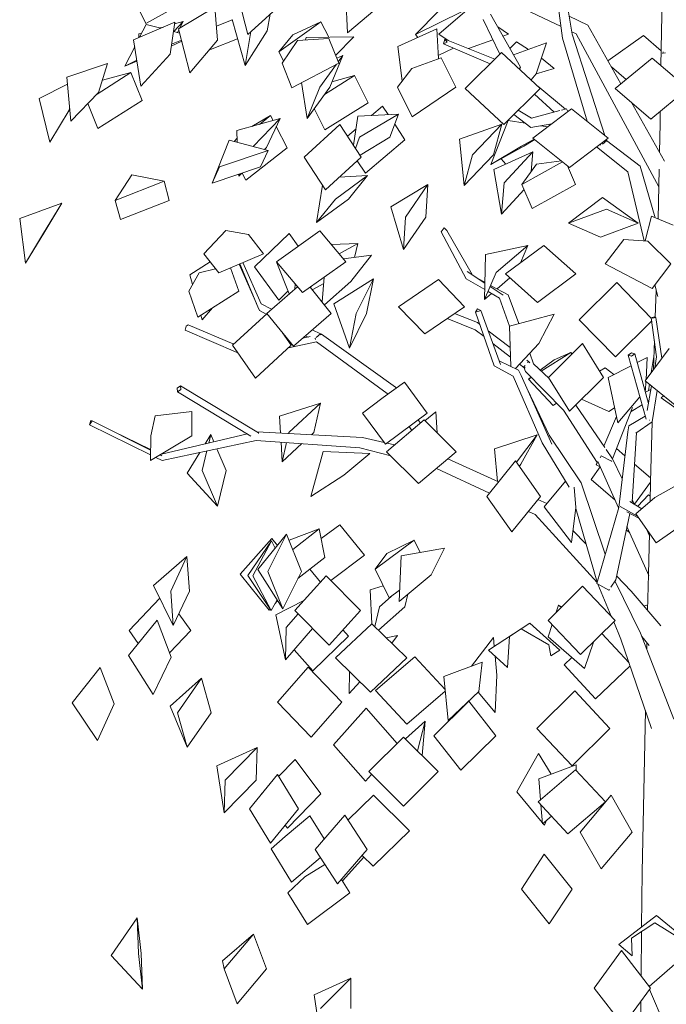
# Model space of a CAD drawing. Extents: x 169645 to 508157, y -5167 to 165945.
# Tile 3 of 130: x 260880 to 262756, y 5907 to 8766. Entities that reach past the tile are written whole.
import ezdxf

# ---------------------------------------------------------------- set-up
doc = ezdxf.new("R2010")
doc.units = 0
doc.header["$MEASUREMENT"] = 0
doc.layers.add('Végétation', color=7, linetype='Continuous')

msp = doc.modelspace()

# ---------------------------------------------------------------- linework, layer by layer
at = {"layer": 'Végétation', "linetype": 'Continuous', "lineweight": 20}
for p, q in [((262455.2, 8713.1), (262417.6, 8983)), ((262483, 8724.2), (262438.8, 8989.5)), ((261831, 8727.8), (261825.2, 8857.9)), ((262450.6, 8746.4), (262230.5, 8851.8)), ((262740.7, 8632.6), (262744.5, 8855.1)), ((261245.2, 8755.4), (261213, 8824.1)), ((261245.2, 8755.4), (261368.9, 8824.1)), ((261541.2, 8723.8), (261517.6, 8817.4)), ((261541.2, 8723.8), (261645.2, 8817.4)), ((261831, 8727.8), (261928.9, 8810.3)), ((261340.7, 8739.5), (261446, 8802.6)), ((261453.6, 8707.4), (261446, 8802.6)), ((261597.8, 8733.9), (261606.2, 8782.3)), ((262028.5, 8723.2), (262096.2, 8791.8)), ((262028.5, 8723.2), (262166, 8791)), ((262184.6, 8800.6), (262096, 8724.2)), ((262332.7, 8628.3), (262246, 8782.1)), ((261210.2, 8708), (261329.7, 8759.2)), ((261227.6, 8715.4), (261246.8, 8752.8)), ((261246.8, 8752.8), (261288.9, 8741.8)), ((261316.3, 8666.1), (261329.7, 8759.2)), ((261326.5, 8731.9), (261353.6, 8761.1)), ((261329, 8754.2), (261353.6, 8761.1)), ((261343.8, 8741.3), (261353.6, 8761.1)), ((261450.4, 8748), (261496.5, 8766.1)), ((261533.6, 8633.7), (261496.1, 8767.3)), ((261631.9, 8673.4), (261753.5, 8760.3)), ((261671.9, 8722.6), (261753.5, 8760.3)), ((261776.6, 8715.6), (261753.5, 8760.3)), ((262272.7, 8666), (262224.8, 8766.7)), ((262528.8, 8750.7), (262474.3, 8776.3)), ((262624.6, 8580.1), (262528.8, 8750.7)), ((261225.1, 8725), (261233.7, 8727.4)), ((261225.6, 8714.6), (261225.1, 8725)), ((261286.8, 8742.3), (261296.7, 8745.1)), ((261325.8, 8732.1), (261343.9, 8727.3)), ((261337.7, 8729), (261341.5, 8736.6)), ((261373.4, 8612.2), (261340.7, 8739.5)), ((261533.6, 8633.7), (261597.8, 8733.9)), ((261533.6, 8633.7), (261550.7, 8732.4)), ((261631.9, 8673.4), (261671.9, 8722.6)), ((261976.5, 8688.8), (262089.8, 8739.6)), ((262034.8, 8714.9), (262028.5, 8723.2)), ((262094.7, 8652.5), (262089.8, 8739.6)), ((262122.6, 8706.2), (262096, 8724.2)), ((262297.8, 8724.2), (262266.8, 8745.2)), ((262281.9, 8718.5), (262297.8, 8724.2)), ((262494.4, 8725.4), (262481.7, 8731.5)), ((262577.7, 8429.9), (262483, 8724.2)), ((262734.2, 8281.5), (262494.4, 8725.4)), ((261231.1, 8572.9), (261210.2, 8708)), ((261319.6, 8689.1), (261349.8, 8704.2)), ((261320.5, 8695.1), (261349.2, 8706.7)), ((261373.4, 8612.2), (261453.6, 8707.4)), ((261433, 8679.6), (261512.1, 8710.6)), ((261685.4, 8706.1), (261640.9, 8640.4)), ((261685.4, 8706.1), (261777.1, 8712)), ((261709.1, 8707.6), (261710.5, 8714.3)), ((261710.5, 8714.3), (261849.5, 8717)), ((261805.3, 8640.4), (261777.1, 8712)), ((261796.5, 8662.6), (261849.5, 8717)), ((262112.9, 8710.1), (262109.2, 8696.5)), ((262109.2, 8696.5), (262120.2, 8701.5)), ((262244.6, 8638.4), (262109.2, 8696.5)), ((262120.2, 8701.5), (262112.9, 8710.1)), ((262258.6, 8652.1), (262112.9, 8710.1)), ((262182, 8682.6), (262252.8, 8708)), ((262301.7, 8683.2), (262321.3, 8702.2)), ((262312.5, 8664.2), (262408.9, 8699.5)), ((262321.3, 8702.2), (262356.3, 8680.2)), ((262378, 8608.8), (262408.9, 8699.5)), ((262526, 8471.5), (262455.2, 8713.1)), ((262586.9, 8647.2), (262689.6, 8720.5)), ((262741.5, 8676.3), (262689.6, 8720.5)), ((261184.6, 8631.7), (261213.3, 8687.6)), ((261231.1, 8572.9), (261316.3, 8666.1)), ((261433, 8679.6), (261432.3, 8682.1)), ((261645.5, 8647.2), (261631.9, 8673.4)), ((261990, 8588.4), (261976.5, 8688.8)), ((262094.2, 8662), (262138.5, 8683.9)), ((262172, 8566.9), (262278, 8671.2)), ((262390.4, 8566.9), (262278, 8671.2)), ((262746.1, 8668.8), (262746.7, 8673.1)), ((262746.1, 8668.8), (262753.7, 8669.7)), ((262746.9, 8668), (262746.1, 8668.8)), ((261016.6, 8599.4), (261134.5, 8638.8)), ((261108.3, 8555), (261134.5, 8638.8)), ((261184.6, 8631.7), (261219.3, 8649.2)), ((261184.6, 8631.7), (261219.8, 8646)), ((261669.1, 8568.7), (261640.9, 8640.4)), ((261669.1, 8568.7), (261805.3, 8640.4)), ((261751.1, 8570.8), (261799, 8637.1)), ((261779.5, 8570.8), (261817, 8662)), ((261799.5, 8655), (261817, 8662)), ((261803.9, 8643.9), (261817, 8662)), ((262017.7, 8624.2), (262103.2, 8655.6)), ((262145.5, 8570.1), (262103.2, 8655.6)), ((262430.5, 8624.7), (262393.5, 8654.3)), ((262607.9, 8566.3), (262714.7, 8654.8)), ((262818.3, 8566.3), (262714.7, 8654.8)), ((261104, 8550.5), (261202.5, 8613)), ((261119.6, 8591.1), (261202.5, 8613)), ((261235.1, 8531.5), (261202.5, 8613)), ((262017.7, 8624.2), (261975.9, 8570.1)), ((262329.6, 8623.4), (262332.7, 8628.3)), ((262363.5, 8591.9), (262378, 8608.8)), ((262378, 8608.8), (262430.5, 8624.7)), ((262639.8, 8592.7), (262597.1, 8629.2)), ((260935.9, 8537.6), (261018.4, 8579.4)), ((261027.7, 8471.3), (261016.6, 8599.4)), ((261713.6, 8479.7), (261697.5, 8583.7)), ((261763.9, 8549.3), (261851.6, 8604.5)), ((261785.7, 8585.9), (261851.6, 8604.5)), ((261890.5, 8525.4), (261851.6, 8604.5)), ((261027.7, 8471.3), (261108.3, 8555)), ((261713.6, 8479.7), (261751.1, 8570.8)), ((261713.6, 8479.7), (261779.5, 8570.8)), ((262018.2, 8484.5), (261975.9, 8570.1)), ((262018.2, 8484.5), (262145.5, 8570.1)), ((262284.5, 8462.5), (262172, 8566.9)), ((262284.5, 8462.5), (262390.4, 8566.9)), ((262430.4, 8498), (262373.6, 8550.3)), ((262463.1, 8506.6), (262383.5, 8573.3)), ((262711.4, 8477.7), (262607.9, 8566.3)), ((262711.4, 8477.7), (262818.3, 8566.3)), ((260967.3, 8410.5), (260935.9, 8537.6)), ((261106.6, 8450), (261077.4, 8522.9)), ((261106.6, 8450), (261235.1, 8531.5)), ((261764.8, 8446.4), (261890.5, 8525.4)), ((262750.7, 8355.4), (262655, 8525.9)), ((260967.3, 8410.5), (261022.8, 8503.5)), ((261022.8, 8503.5), (261024.5, 8508.8)), ((261764.8, 8446.4), (261734.3, 8508.4)), ((261861.2, 8485.8), (261978.8, 8492.4)), ((261866.2, 8424.8), (261978.8, 8492.4)), ((261900.7, 8488), (261932.9, 8515.4)), ((261949.2, 8490.7), (261932.9, 8515.4)), ((261953.8, 8424.8), (261978.8, 8492.4)), ((262364.6, 8480.6), (262326.6, 8504)), ((262446.8, 8502.3), (262364.6, 8480.6)), ((262369.1, 8422.4), (262480.7, 8507.9)), ((262466.5, 8507.5), (262451.6, 8503.6)), ((262470.3, 8500), (262466.5, 8507.5)), ((262470.9, 8500.4), (262469.6, 8501.4)), ((262587.1, 8422.4), (262480.7, 8507.9)), ((262737.9, 8464.9), (262738.5, 8500.1)), ((261509.5, 8444.4), (261635.3, 8479)), ((261553.5, 8456.5), (261607.8, 8487.9)), ((261557.6, 8398.1), (261635.3, 8479)), ((261575.3, 8462.5), (261607.8, 8487.9)), ((261595.4, 8395.4), (261635.3, 8479)), ((261615.1, 8473.5), (261607.8, 8487.9)), ((261848.1, 8401.8), (261861.2, 8485.8)), ((262156, 8419.8), (262278.7, 8463.2)), ((262193.8, 8374.2), (262278.7, 8463.2)), ((262246.8, 8346), (262296.8, 8473.3)), ((262254.5, 8374.2), (262278.7, 8463.2)), ((262296.8, 8473.3), (262346.6, 8465.6)), ((262362.7, 8453.3), (262313.3, 8490.9)), ((262423.8, 8464.3), (262362.7, 8453.3)), ((262736.2, 8381.4), (262737.9, 8464.9)), ((261510.9, 8410.4), (261509.5, 8444.4)), ((261655.7, 8394.3), (261624.2, 8455.8)), ((261704.9, 8367.3), (261808.5, 8462.2)), ((261870.8, 8367.3), (261808.5, 8462.2)), ((261830.7, 8428.3), (261855.6, 8449.5)), ((261997.3, 8417.8), (261967.8, 8462.6)), ((262391.9, 8458.6), (262412.2, 8455.4)), ((261438.3, 8291.3), (261487.3, 8416.6)), ((261487.3, 8416.6), (261600.3, 8386.8)), ((261502.4, 8412.6), (261510.4, 8422.6)), ((261509.1, 8410.9), (261510.9, 8412.3)), ((261854.2, 8392.5), (261866.2, 8424.8)), ((261867.2, 8372.8), (261953.8, 8424.8)), ((261882.8, 8320.3), (261997.3, 8417.8)), ((262169.6, 8285.3), (262156, 8419.8)), ((262335.5, 8399.2), (262372.5, 8419.7)), ((262343.1, 8399.2), (262374.6, 8418.1)), ((262475.5, 8336.9), (262369.1, 8422.4)), ((262475.5, 8336.9), (262587.1, 8422.4)), ((262570.8, 8405.3), (262582.8, 8414.2)), ((262582.8, 8414.2), (262581.5, 8418.2)), ((262680.3, 8341.1), (262582.3, 8415.6)), ((261459.9, 8339.1), (261600.3, 8386.8)), ((261535.6, 8300.6), (261655.7, 8394.3)), ((261578.6, 8339.1), (261600.3, 8386.8)), ((261589.8, 8389.6), (261595.4, 8395.4)), ((262246.8, 8346), (262335.5, 8399.2)), ((262246.8, 8346), (262343.1, 8399.2)), ((262255.8, 8331.3), (262368.3, 8382.7)), ((262285.2, 8292.3), (262368.3, 8382.7)), ((262363.7, 8325.7), (262368.3, 8382.7)), ((262644.2, 8324.3), (262553.7, 8396.9)), ((262561.3, 8402.7), (262565.8, 8403)), ((261767.2, 8272.4), (261704.9, 8367.3)), ((261767.2, 8272.4), (261870.8, 8367.3)), ((261882.8, 8320.3), (261858.9, 8356.4)), ((262169.6, 8285.3), (262193.8, 8374.2)), ((262169.6, 8285.3), (262254.5, 8374.2)), ((262290.3, 8347), (262276.8, 8362.6)), ((262336.7, 8287.9), (262455, 8353.4)), ((262379, 8347.3), (262451.5, 8356.2)), ((261438.3, 8291.3), (261459.9, 8339.1)), ((261438.3, 8291.3), (261578.6, 8339.1)), ((261515.1, 8311.7), (261523.3, 8320.2)), ((261535.6, 8300.6), (261525.3, 8320.9)), ((262277.8, 8201.9), (262255.8, 8331.3)), ((262336.7, 8287.9), (262379, 8347.3)), ((262492.8, 8287.9), (262469.2, 8342)), ((262692.3, 8124.4), (262644.2, 8324.3)), ((262723.9, 8191.5), (262680.3, 8341.1)), ((262732.3, 8188.1), (262735.2, 8332.3)), ((261157.1, 8241.7), (261204.8, 8315.7)), ((261157.1, 8241.7), (261299.2, 8297.4)), ((261204.8, 8315.7), (261299.2, 8297.4)), ((261313.8, 8241.7), (261299.2, 8297.4)), ((261515.1, 8311.7), (261514.9, 8317.4)), ((261515.1, 8311.7), (261518.4, 8318.6)), ((261796.2, 8245.7), (261889, 8313.9)), ((261807, 8308.8), (261889, 8313.9)), ((261833.7, 8245.7), (261889, 8313.9)), ((262277.8, 8201.9), (262285.2, 8292.3)), ((261740.9, 8177.6), (261758.2, 8286.2)), ((261956.8, 8222.7), (262064.5, 8287.4)), ((261999.6, 8193), (262064.5, 8287.4)), ((262058.5, 8193), (262064.5, 8287.4)), ((262277.8, 8201.9), (262343.2, 8273)), ((262367.1, 8218.2), (262336.7, 8287.9)), ((262367.1, 8218.2), (262492.8, 8287.9)), ((261171.8, 8185.9), (261157.1, 8241.7)), ((261171.8, 8185.9), (261313.8, 8241.7)), ((261740.9, 8177.6), (261796.2, 8245.7)), ((261740.9, 8177.6), (261833.7, 8245.7)), ((262472.5, 8175.5), (262570.5, 8250)), ((262570.5, 8250), (262674.6, 8175.5)), ((260879.6, 8188.7), (261001.9, 8233.9)), ((260948.7, 8146.6), (261001.9, 8233.9)), ((260950.1, 8146.6), (261001.9, 8233.9)), ((261993.6, 8098.7), (261956.8, 8222.7)), ((262472.5, 8175.5), (262582.4, 8215.9)), ((262674.6, 8175.5), (262582.4, 8215.9)), ((260896.8, 8059.4), (260879.6, 8188.7)), ((261993.6, 8098.7), (261999.6, 8193)), ((261993.6, 8098.7), (262058.5, 8193)), ((262694.8, 8124.2), (262713.4, 8195.8)), ((262776.3, 8169.9), (262713.4, 8195.8)), ((261477.8, 8154), (261414.2, 8086.8)), ((261477.8, 8154), (261543.9, 8142.6)), ((261624.6, 8063.6), (261750.5, 8153.4)), ((261825.9, 8063.6), (261750.5, 8153.4)), ((262102.8, 8149.9), (262111.9, 8162.4)), ((262175.2, 8014.2), (262102.8, 8149.9)), ((262111.9, 8162.4), (262119.1, 8154.6)), ((262192.4, 8026.2), (262119.1, 8154.6)), ((262564.7, 8135.1), (262472.5, 8175.5)), ((262564.7, 8135.1), (262674.6, 8175.5)), ((260896.8, 8059.4), (260948.7, 8146.6)), ((260896.8, 8059.4), (260950.1, 8146.6)), ((261587.3, 8086.8), (261543.9, 8142.6)), ((261561.2, 8048.8), (261661.6, 8145.8)), ((261688.2, 8109), (261661.6, 8145.8)), ((262579.1, 8057.2), (262633.2, 8128.5)), ((262702.4, 8123.7), (262633.2, 8128.5)), ((262769.4, 8057.2), (262702.4, 8123.7)), ((261784.1, 8113.3), (261861, 8116.5)), ((261807, 8086.1), (261861, 8116.5)), ((261851.3, 8076.1), (261861, 8116.5)), ((262231.3, 8084.8), (262354.6, 8110.6)), ((262262.5, 8032.2), (262354.6, 8110.6)), ((262289.4, 8028.2), (262401, 8111)), ((262332.8, 8060.4), (262354.6, 8110.6)), ((262494, 8028.2), (262401, 8111)), ((261373.2, 8025.5), (261432.1, 8063.7)), ((261457.6, 8031), (261414.2, 8086.8)), ((261457.6, 8031), (261587.3, 8086.8)), ((261699.9, 7973.8), (261624.6, 8063.6)), ((261699.9, 7973.8), (261825.9, 8063.6)), ((261819, 8071.8), (261900.5, 8082.5)), ((261840.3, 8006.6), (261900.5, 8082.5)), ((262228.4, 7953.8), (262231.3, 8084.8)), ((261400.6, 8031.6), (261448, 8043.4)), ((261515.1, 7978), (261491.8, 8045.7)), ((261566.4, 7941.9), (261516.1, 8056.2)), ((261570.5, 7932.3), (261518.3, 8057.1)), ((261580.5, 7941.4), (261527.6, 8061.1)), ((261631.3, 7951.8), (261561.2, 8048.8)), ((261626, 8060.3), (261626.8, 8060.9)), ((261661.2, 7969.9), (261626, 8060.3)), ((262229.5, 8001.6), (262178.5, 8035.5)), ((262715.3, 7985.9), (262579.1, 8057.2)), ((262715.3, 7985.9), (262769.4, 8057.2)), ((261400.6, 8031.6), (261370, 7978)), ((261381, 7997.3), (261373.2, 8025.5)), ((261757, 7946.8), (261763.6, 8019.2)), ((261763.9, 7938.2), (261840.3, 8006.6)), ((261791.2, 7941.3), (261906, 8014.3)), ((261856.5, 7913.3), (261906, 8014.3)), ((261886.1, 7913.3), (261906, 8014.3)), ((261979.2, 7932.8), (262094.7, 8011.5)), ((262170.4, 7932.8), (262094.7, 8011.5)), ((262229.1, 7983), (262175.2, 8014.2)), ((262229.5, 8004), (262209.2, 8015.1)), ((262228.4, 7953.8), (262262.5, 8032.2)), ((262264.8, 7984.7), (262302.3, 8016.7)), ((262382.4, 7945.4), (262289.4, 8028.2)), ((262382.4, 7945.4), (262494, 8028.2)), ((261396.1, 7902.5), (261370, 7978)), ((261396.1, 7902.5), (261515.1, 7978)), ((261596.7, 7913.7), (261685.4, 7991.1)), ((261631.3, 7951.8), (261658.1, 7977.8)), ((261678.5, 7985), (261679, 7998.7)), ((261783.7, 7913.7), (261722.4, 7989.8)), ((261723.6, 7988.2), (261724.1, 7991)), ((261724.2, 7987.5), (261725.3, 7991.9)), ((261728.6, 7982), (261761.9, 8000.8)), ((262272.4, 7957.9), (262238.7, 7977.4)), ((262282.4, 7966.4), (262244.8, 7991.4)), ((262297.1, 7967), (262246.2, 7994.8)), ((262503.7, 7895), (262612.1, 8003.1)), ((262712.9, 7898.7), (262612.1, 8003.1)), ((262731.3, 7962.2), (262723.1, 7996.2)), ((262724, 7902.4), (262726.7, 7981.3)), ((262228.4, 7953.8), (262249.1, 7971.4)), ((262300.9, 7876.6), (262272.4, 7957.9)), ((262327.8, 7883.8), (262297.1, 7967)), ((261409.4, 7894.6), (261439, 7929.7)), ((261575.2, 7922.1), (261570.5, 7932.3)), ((261595.3, 7911.1), (261575.2, 7922.1)), ((261610.8, 7925.9), (261580.5, 7941.4)), ((261836.6, 7812.2), (261791.2, 7941.3)), ((262054.9, 7854.1), (261979.2, 7932.8)), ((262054.9, 7854.1), (262170.4, 7932.8)), ((262208.5, 7927.1), (262202.7, 7917.3)), ((262202.7, 7917.3), (262217.6, 7922.2)), ((262217.6, 7922.2), (262208.5, 7927.1)), ((262275.1, 7765.3), (262217.6, 7922.2)), ((261409.4, 7894.6), (261405.5, 7908.5)), ((261497.1, 7821), (261597.3, 7912.9)), ((261673.8, 7817.9), (261596.7, 7913.7)), ((261673.8, 7817.9), (261783.7, 7913.7)), ((261836.6, 7812.2), (261856.5, 7913.3)), ((261836.6, 7812.2), (261886.1, 7913.3)), ((262201.8, 7865.7), (262120.4, 7898.7)), ((262208.1, 7886.9), (262141.3, 7912.9)), ((262256.3, 7761.2), (262202.7, 7917.3)), ((262300.7, 7876.6), (262430.6, 7911.5)), ((262386.2, 7826), (262430.6, 7911.5)), ((262608.2, 7787), (262503.7, 7895)), ((262608.2, 7787), (262713.8, 7892.3)), ((262722.2, 7903.2), (262712.6, 7901.1)), ((262712.6, 7901.1), (262716.2, 7899.4)), ((262728, 7787.2), (262712.6, 7901.1)), ((262716.2, 7899.4), (262725.8, 7901.5)), ((262725.8, 7901.5), (262722.2, 7903.2)), ((262743.1, 7783.1), (262725.8, 7901.5)), ((261360.2, 7865), (261363.1, 7876.8)), ((261512.4, 7799.3), (261360.2, 7865)), ((261363.1, 7876.8), (261368.9, 7880)), ((261500.9, 7824.5), (261368.9, 7880)), ((261752.3, 7853.8), (261728.8, 7865.8)), ((262227.1, 7846.1), (262201.8, 7865.7)), ((262214.9, 7881.7), (262208.1, 7886.9)), ((262303.1, 7814.4), (262239.3, 7863.1)), ((262305.1, 7759.5), (262300.7, 7876.6)), ((261667.8, 7821), (261642.5, 7856.7)), ((261722.4, 7846), (261700.9, 7841.5)), ((261716.6, 7844.8), (261709.3, 7848.8)), ((261736.9, 7840.4), (261738.5, 7841.7)), ((261738.5, 7838), (261736.9, 7840.4)), ((261740.1, 7843.1), (261752.3, 7853.8)), ((261752.3, 7853.8), (261754.2, 7850.9)), ((261755.5, 7852.9), (261753.2, 7852.4)), ((261970.5, 7699.6), (261755.5, 7852.9)), ((262720.7, 7809.1), (262721.6, 7834.3)), ((261564.3, 7725.9), (261497.1, 7821)), ((261564.3, 7725.9), (261667.8, 7821)), ((261661.4, 7833.3), (261659.4, 7832.8)), ((261740.5, 7830.8), (261659.5, 7813.3)), ((261945.9, 7681.3), (261740.5, 7830.8)), ((262304.1, 7786.5), (262252.8, 7826.3)), ((262318, 7753.3), (262386.2, 7826)), ((262414.2, 7727.5), (262513.1, 7825.7)), ((262574.1, 7727.5), (262513.1, 7825.7)), ((262694.8, 7717.6), (262764.4, 7812)), ((262719.1, 7750.6), (262720.7, 7809.1)), ((262355.8, 7774.1), (262351.2, 7777.6)), ((262371, 7766.7), (262359.6, 7797.6)), ((262390.4, 7748.5), (262430.6, 7778.8)), ((262393.1, 7745.9), (262478.7, 7799.6)), ((262430.6, 7778.8), (262478.7, 7799.6)), ((262482.6, 7795.4), (262478.7, 7799.6)), ((262655.1, 7798.9), (262645.7, 7792)), ((262645.7, 7792), (262655.1, 7789.2)), ((262697.5, 7606.3), (262645.7, 7792)), ((262664.4, 7796.1), (262655.1, 7798.9)), ((262655.1, 7789.2), (262664.4, 7796.1)), ((262704.5, 7652), (262664.4, 7796.1)), ((262671.5, 7770.6), (262700.9, 7785.7)), ((262697.2, 7720.8), (262700.9, 7785.7)), ((262712.6, 7741.8), (262720.2, 7788.5)), ((262722.4, 7755.1), (262728, 7787.2)), ((262312, 7731.7), (262256.3, 7761.2)), ((262326.8, 7749.1), (262271.2, 7775.9)), ((262335.2, 7733.6), (262326.8, 7749.1)), ((262343.1, 7756.4), (262330.2, 7766.3)), ((262347.1, 7744.9), (262342.7, 7757.5)), ((262342.9, 7758.2), (262346.4, 7762.5)), ((262346.5, 7754.7), (262342.9, 7758.2)), ((262352.9, 7770.6), (262355.8, 7774.1)), ((262355.8, 7774.1), (262359.9, 7770.2)), ((262416.3, 7724.2), (262371, 7766.7)), ((262579.1, 7755), (262562.5, 7746.2)), ((262603.8, 7735.9), (262579.1, 7755)), ((262587, 7727.4), (262654.2, 7761.7)), ((262395.4, 7537.4), (262312, 7731.7)), ((262423.9, 7534.1), (262335.2, 7733.6)), ((262457.7, 7632.5), (262347.1, 7744.9)), ((262356.4, 7722.9), (262363.5, 7728.2)), ((262356.4, 7722.9), (262364.1, 7727.7)), ((262427.5, 7646.1), (262356.4, 7722.9)), ((262475.2, 7629.3), (262414.2, 7727.5)), ((262475.2, 7629.3), (262574.1, 7727.5)), ((262615.2, 7595.7), (262587, 7727.4)), ((261346.2, 7703), (261336.5, 7696.2)), ((261336.5, 7696.2), (261337.7, 7685.6)), ((261337.7, 7685.6), (261347.5, 7692.5)), ((261347.5, 7692.5), (261346.2, 7703)), ((261572.2, 7566.9), (261346.2, 7703)), ((261934, 7669.4), (261995.9, 7713.9)), ((261972.4, 7697), (261970.5, 7699.6)), ((262062.3, 7623.6), (261995.9, 7713.9)), ((262416, 7560), (262353.6, 7692.2)), ((262811.4, 7623.3), (262694.8, 7717.6)), ((262695.4, 7690.7), (262696.9, 7716)), ((262695.4, 7684.8), (262711.5, 7692.5)), ((262701, 7631.8), (262713.3, 7702.7)), ((262704, 7688.9), (262707.1, 7707.7)), ((261550.7, 7557.4), (261337.7, 7685.6)), ((261934, 7669.4), (261874.7, 7623.6)), ((261947.4, 7679), (261945.9, 7681.3)), ((262589.3, 7628.2), (262510.1, 7664)), ((262615.2, 7595.7), (262679.3, 7671.6)), ((262694.2, 7689.2), (262695.4, 7690.7)), ((262715.3, 7598.3), (262729.9, 7689.3)), ((262748.1, 7674.5), (262740.9, 7668.6)), ((262814.7, 7615.9), (262740.9, 7668.6)), ((261633.3, 7615.3), (261752.7, 7653.1)), ((261660.9, 7567.8), (261752.7, 7653.1)), ((261733.5, 7567.8), (261752.7, 7653.1)), ((262427.5, 7646.1), (262437.9, 7652.6)), ((262577.6, 7523.9), (262493.5, 7647.5)), ((262589.3, 7628.2), (262605.9, 7639.3)), ((262599.9, 7491), (262658.5, 7640.6)), ((262653.8, 7628.6), (262686, 7647.6)), ((262703, 7657.6), (262705.8, 7659.3)), ((261272.8, 7616.5), (261259.7, 7557.5)), ((261272.8, 7616.5), (261379.2, 7628.9)), ((261378.8, 7557.5), (261379.2, 7628.9)), ((261636.4, 7565.8), (261633.3, 7615.3)), ((261941.2, 7533.4), (261874.7, 7623.6)), ((261941.2, 7533.4), (262062.3, 7623.6)), ((262055.2, 7602), (262087.1, 7627.8)), ((262090.8, 7566.5), (262087.1, 7627.8)), ((262555.7, 7481), (262457.7, 7632.5)), ((262575.1, 7527.6), (262611.2, 7614.3)), ((262647.8, 7587.3), (262694.9, 7615.4)), ((261085.6, 7602.8), (261081.8, 7589.9)), ((261081.8, 7589.9), (261089.5, 7602)), ((261259.3, 7502.6), (261081.8, 7589.9)), ((261089.5, 7602), (261085.6, 7602.8)), ((261259.4, 7516.6), (261089.5, 7602)), ((261944.3, 7511.7), (262053, 7604.2)), ((262017.3, 7573.9), (262010.1, 7584.7)), ((262042.3, 7595.1), (262036.2, 7604.1)), ((262146, 7511.7), (262053, 7604.2)), ((262647.8, 7587.3), (262644.5, 7569.2)), ((262667.7, 7565.7), (262715.3, 7598.3)), ((262706.3, 7603.3), (262706.9, 7603.1)), ((262706.9, 7603.1), (262707.5, 7603.5)), ((262710.2, 7425), (262715, 7598.1)), ((261259.4, 7518.5), (261149.4, 7571.8)), ((261259.2, 7486.1), (261378.8, 7557.5)), ((261259.2, 7486.1), (261259.7, 7557.5)), ((261540.7, 7563.4), (261290.7, 7504.9)), ((261417.7, 7534.6), (261434.5, 7561.8)), ((261428.5, 7537.1), (261434.5, 7561.8)), ((261443.4, 7540.6), (261434.5, 7561.8)), ((261874, 7553.2), (261567.9, 7569.5)), ((261572.4, 7565.1), (261572.2, 7566.9)), ((261660.2, 7564.6), (261660.9, 7567.8)), ((261726.2, 7561.1), (261733.5, 7567.8)), ((261937.4, 7538.6), (261874, 7553.2)), ((262257.3, 7520.2), (262381.1, 7560.7)), ((262321, 7481.1), (262381.1, 7560.7)), ((262333.9, 7475.4), (262381.1, 7560.7)), ((262509.5, 7421.5), (262416, 7560)), ((262617.9, 7350), (262644.5, 7569.2)), ((262657, 7364.9), (262670, 7567.3)), ((261566.1, 7544.9), (261293.2, 7485.9)), ((261478.5, 7457.6), (261452, 7520.2)), ((261866.6, 7523), (261566.1, 7544.9)), ((261641.6, 7482.6), (261638, 7539.7)), ((261641.6, 7482.6), (261654.3, 7538.5)), ((261641.6, 7482.6), (261698.4, 7535.3)), ((261956.5, 7499.5), (261866.6, 7523)), ((261967.6, 7531.6), (261945.6, 7536.7)), ((262266.1, 7425.8), (262257.3, 7520.2)), ((262474.3, 7408.8), (262395.4, 7537.4)), ((262636, 7499.8), (262611.6, 7520.9)), ((261293.2, 7485.9), (261274.4, 7495.2)), ((261291.9, 7500.3), (261287, 7502.7)), ((261365.3, 7449.6), (261402.2, 7509.5)), ((261409.5, 7457.6), (261423, 7514)), ((261724.6, 7381.4), (261760.3, 7512.9)), ((261760.3, 7512.9), (261896, 7506.8)), ((261819.9, 7444.1), (261896, 7506.8)), ((262037.3, 7419.2), (261944.3, 7511.7)), ((262037.3, 7419.2), (262146, 7511.7)), ((262563.7, 7493.8), (262567.1, 7500)), ((262567.1, 7500), (262597.2, 7484.2)), ((262599.9, 7491), (262581.7, 7517.9)), ((262242.7, 7391.6), (262089.2, 7463.4)), ((262269.2, 7424.4), (262121.7, 7491)), ((262234.9, 7381.9), (262318.2, 7485)), ((262391, 7381.9), (262318.2, 7485)), ((262329.3, 7469.3), (262333.9, 7475.4)), ((262537.7, 7431.2), (262564.1, 7467.9)), ((262552.8, 7474), (262556.4, 7482.6)), ((262552.8, 7474), (262557.3, 7482.3)), ((262564.6, 7467.8), (262552.8, 7474)), ((262617.6, 7349.1), (262557.7, 7483.3)), ((262565.4, 7466), (262564.1, 7468.1)), ((262597.2, 7484.2), (262596.7, 7483.2)), ((262597.2, 7484.2), (262597.8, 7485.7)), ((262627.9, 7433), (262599.9, 7491)), ((262710.5, 7435.7), (262664.1, 7475.6)), ((261453.5, 7353.4), (261365.3, 7449.6)), ((261453.5, 7353.4), (261409.5, 7457.6)), ((261453.5, 7353.4), (261478.5, 7457.6)), ((261724.6, 7381.4), (261819.9, 7444.1)), ((262402, 7352.1), (262463.7, 7426)), ((262493.6, 7350.1), (262488.9, 7409.2)), ((262578.5, 7213.9), (262509.5, 7421.5)), ((262608, 7370.7), (262537.7, 7431.2)), ((262663.8, 7359.2), (262710.2, 7423.5)), ((262708.9, 7366.2), (262710.2, 7425)), ((262723.2, 7378.6), (262787, 7415.1)), ((262307.6, 7278.9), (262234.9, 7381.9)), ((262307.6, 7278.9), (262391, 7381.9)), ((262723.2, 7378.6), (262668, 7331)), ((262673.3, 7353.3), (262704.2, 7386.8)), ((262709.3, 7382.9), (262704.2, 7386.8)), ((262409.5, 7361.1), (262383.5, 7372.8)), ((262480.6, 7248.3), (262402, 7352.1)), ((262480.6, 7248.3), (262493.6, 7350.1)), ((262554.1, 7129.3), (262617.9, 7350)), ((262622.5, 7353), (262672.2, 7325)), ((262650.6, 7367.4), (262685.3, 7345.9)), ((262656.8, 7363.6), (262657, 7364.9)), ((262663.4, 7359.5), (262657.5, 7371.8)), ((262375.9, 7329.3), (262355.9, 7338.6)), ((262555, 7132.3), (262375.9, 7329.3)), ((262555.3, 7133.3), (262493.2, 7346.7)), ((262609.2, 7140.3), (262650.1, 7332.5)), ((262641.7, 7337), (262676.8, 7318.5)), ((262727.1, 7246.8), (262668, 7331)), ((262727.1, 7246.8), (262846.2, 7331)), ((261754.4, 7259.7), (261808.5, 7300)), ((261880.7, 7211.2), (261808.5, 7300)), ((262705.5, 7152.2), (262642, 7294.4)), ((261570.9, 7169.4), (261654.2, 7272.9)), ((261599.8, 7164.3), (261654.2, 7272.9)), ((261697.4, 7164.3), (261654.2, 7272.9)), ((261661.4, 7254.8), (261749.1, 7288.3)), ((261672, 7228.1), (261749.1, 7288.3)), ((261764.8, 7204.6), (261749.1, 7288.3)), ((262523.1, 7243.8), (262485.1, 7283.5)), ((262649.7, 7277.2), (262640, 7284.7)), ((262706.7, 7269.6), (262697.2, 7289.4)), ((262704.2, 7156.7), (262706.9, 7275.6)), ((261519, 7155.9), (261610.9, 7259.9)), ((261541.7, 7152), (261610.4, 7252.7)), ((261556.1, 7151.7), (261610.4, 7252.7)), ((261621.3, 7232.1), (261610.4, 7252.7)), ((261627.4, 7239.6), (261610.9, 7259.9)), ((261910.9, 7171.2), (262024.8, 7254.9)), ((261945, 7216.5), (262024.8, 7254.9)), ((262042.2, 7219.3), (262024.8, 7254.9)), ((261267.9, 7123.6), (261365.1, 7207.3)), ((261318, 7107.1), (261365.1, 7207.3)), ((261372.5, 7107.1), (261365.1, 7207.3)), ((261782.4, 7137.9), (261880.7, 7211.2)), ((261910.9, 7171.2), (261945, 7216.5)), ((261980.7, 7077.2), (261986.6, 7209.1)), ((261986.6, 7209.1), (262112.1, 7232.1)), ((262073.4, 7154.6), (262112.1, 7232.1)), ((261687.1, 7143.9), (261764.8, 7204.6)), ((261603.6, 7051.8), (261519, 7155.9)), ((261609.8, 7050.6), (261541.7, 7152)), ((261609.8, 7050.6), (261556.1, 7151.7)), ((261642.9, 7055.7), (261570.9, 7169.4)), ((261642.9, 7055.7), (261599.8, 7164.3)), ((261642.9, 7055.7), (261697.4, 7164.3)), ((261678, 7050.8), (261769, 7151.4)), ((261752.7, 7133.3), (261721.9, 7171.1)), ((261868.4, 7050.8), (261769, 7151.4)), ((261951.7, 7087.4), (261910.9, 7171.2)), ((261980.7, 7077.2), (262073.4, 7154.6)), ((262653.7, 7107.3), (262611.5, 7151.4)), ((262701.8, 7050.8), (262704.2, 7155.2)), ((261325.4, 7006.8), (261267.9, 7123.6)), ((261897, 7110.9), (261934.8, 7122)), ((262412.8, 7022.1), (262513.3, 7121.6)), ((262608, 7022.1), (262513.3, 7121.6)), ((262554.1, 7129.3), (262589.5, 7109.5)), ((262596.5, 7034.2), (262557.7, 7127.2)), ((262595.2, 7118.5), (262609.2, 7140.3)), ((262681.5, 6985.4), (262606.9, 7136.8)), ((261325.4, 7006.8), (261318, 7107.1)), ((261325.4, 7006.8), (261372.5, 7107.1)), ((261901.3, 7012.3), (261897, 7110.9)), ((261924.2, 7061.6), (261957.8, 7091.9)), ((261951.7, 7087.4), (261982.2, 7109.8)), ((261997, 7061.6), (262006.3, 7098.6)), ((262589.5, 7109.5), (262591.2, 7112.2)), ((262739.9, 7006.1), (262653.7, 7107.3)), ((261196.8, 6992.8), (261286.2, 7086.4)), ((261609.8, 7050.6), (261626.5, 7081.7)), ((261621, 7071.5), (261627.9, 7079.4)), ((261623.3, 7037.8), (261704.6, 7080.2)), ((262436.6, 7045.6), (262443.6, 7066.7)), ((262452.7, 7061.6), (262443.6, 7066.7)), ((262451.2, 7060.1), (262443.6, 7066.7)), ((262691.3, 7063.2), (262702.2, 7067.5)), ((261376.4, 6992.8), (261341.6, 7041.2)), ((261603.6, 7051.8), (261606.6, 7055.3)), ((261651.3, 6907.6), (261623.3, 7037.8)), ((261653.3, 7001.8), (261687.5, 7041.3)), ((261777.4, 6950.3), (261678, 7050.8)), ((261777.4, 6950.3), (261868.4, 7050.8)), ((261909.8, 7004.3), (261924.2, 7061.6)), ((261921.1, 6993.2), (261997, 7061.6)), ((261195, 6920), (261278.8, 7023)), ((261319.6, 6914.9), (261278.8, 7023)), ((261796.2, 6913.1), (261901.4, 7012.5)), ((262003, 6913.1), (261901.4, 7012.5)), ((262240.1, 6935.6), (262360.4, 7014.4)), ((262446.8, 6935.6), (262360.4, 7014.4)), ((262507.5, 6922.6), (262412.8, 7022.1)), ((262412.8, 6974.6), (262424.6, 7009.7)), ((262507.5, 6922.6), (262608, 7022.1)), ((262624.5, 6967.1), (262603.4, 7017.6)), ((261223.8, 6955.3), (261196.8, 6992.8)), ((261314.6, 6928.2), (261376.4, 6992.8)), ((261651.3, 6907.6), (261653.3, 7001.8)), ((261651.3, 6907.6), (261729.8, 6998.5)), ((261833.6, 6976.4), (261817.6, 6994.7)), ((261943.4, 6971.4), (261976.3, 6978.1)), ((261959.4, 6955.7), (261976.3, 6978.1)), ((262301.4, 6975.4), (262334.9, 6997.2)), ((262334.9, 6997.2), (262415.6, 6950.7)), ((262648, 6898.6), (262569.2, 6983.7)), ((262778, 6735.6), (262681.5, 6985.4)), ((261729.9, 6875.8), (261833.6, 6976.4)), ((262191, 6888.8), (262254.3, 6972.1)), ((262256.7, 6946.5), (262254.3, 6972.1)), ((262294.8, 6885.7), (262301.4, 6975.4)), ((262518.9, 6882.5), (262412.8, 6974.6)), ((262415.6, 6950.7), (262421, 6918.7)), ((262518.9, 6882.5), (262544.6, 6959.3)), ((262713.4, 6708), (262624.5, 6967.1)), ((262706, 6949.4), (262685.3, 6975.6)), ((262699.3, 6939.4), (262699.7, 6957.4)), ((261267.4, 6806.8), (261195, 6920)), ((261729.9, 6875.8), (261676.5, 6936.8)), ((262294.8, 6885.7), (262240.1, 6935.6)), ((262421, 6918.7), (262446.8, 6935.6)), ((262699.1, 6939.9), (262699.3, 6940.1)), ((261267.4, 6806.8), (261319.6, 6914.9)), ((261897.8, 6813.7), (261796.2, 6913.1)), ((261897.8, 6813.7), (262003, 6913.1)), ((261912.6, 6818.5), (262026.3, 6916.4)), ((262114.1, 6821.2), (262026.3, 6916.4)), ((262110.3, 6858.7), (262222.2, 6900.4)), ((262211.9, 6815.7), (262222.2, 6900.4)), ((262264.2, 6863.4), (262259.2, 6918.1)), ((262459.8, 6892.9), (262482.2, 6914.3)), ((262550.7, 6794.7), (262459.8, 6892.9)), ((261032.1, 6782.5), (261112.7, 6885.5)), ((261153.6, 6779.4), (261112.7, 6885.5)), ((261628.2, 6785), (261716.7, 6886.6)), ((261814.1, 6785), (261716.7, 6886.6)), ((261835.6, 6809.3), (261837, 6873.2)), ((262259.4, 6754.8), (262264.2, 6863.4)), ((262550.7, 6794.7), (262650.8, 6890.5)), ((261316.2, 6772.9), (261407.4, 6854)), ((261337.6, 6753.9), (261407.4, 6854)), ((261435.5, 6753.9), (261407.4, 6854)), ((261835.6, 6809.3), (261867.1, 6843.8)), ((262123.3, 6731), (262110.3, 6858.7)), ((262002.9, 6720.7), (261912.6, 6818.5)), ((262002.9, 6720.7), (262114.6, 6816.8)), ((262123.3, 6731), (262211.9, 6815.7)), ((262259.4, 6754.8), (262209.9, 6813.9)), ((262380.1, 6708.3), (262490.2, 6817.2)), ((262592.7, 6708.3), (262490.2, 6817.2)), ((261105.7, 6673.3), (261032.1, 6782.5)), ((261105.7, 6673.3), (261153.6, 6779.4)), ((261725.6, 6683.4), (261628.2, 6785)), ((261725.6, 6683.4), (261814.1, 6785)), ((262081.2, 6687.2), (262183.1, 6787.2)), ((262261.6, 6687.2), (262183.1, 6787.2)), ((261365.7, 6653.8), (261316.2, 6772.9)), ((261365.7, 6653.8), (261337.6, 6753.9)), ((261365.7, 6653.8), (261435.5, 6753.9)), ((261790.2, 6661.1), (261885, 6767)), ((261974.7, 6664.5), (261885, 6767)), ((262685.9, 6291), (262695.6, 6760)), ((261998.8, 6678.3), (262055.9, 6729.5)), ((262034.1, 6643), (262055.9, 6729.5)), ((262047.5, 6629.6), (262055.9, 6729.5)), ((262482.6, 6599.4), (262380.1, 6708.3)), ((262482.6, 6599.4), (262592.7, 6708.3)), ((261892.9, 6582.9), (261993.6, 6683.4)), ((262094.3, 6582.9), (261993.6, 6683.4)), ((262159.7, 6587.2), (262081.2, 6687.2)), ((262159.7, 6587.2), (262261.6, 6687.2)), ((261451.8, 6600.1), (261568.5, 6652.7)), ((261475.4, 6558), (261568.5, 6652.7)), ((261565.9, 6558), (261568.5, 6652.7)), ((261882.9, 6555.2), (261790.2, 6661.1)), ((262322.3, 6524), (262385.5, 6636)), ((262421.6, 6575.3), (262385.5, 6636)), ((261630.9, 6568.7), (261678.8, 6617.9)), ((261753.6, 6518.3), (261678.8, 6617.9)), ((261472.8, 6463.2), (261451.8, 6600.1)), ((261993.6, 6482.3), (261892.9, 6582.9)), ((261993.6, 6482.3), (262094.3, 6582.9)), ((262384, 6495.3), (262492.7, 6588.2)), ((262385.8, 6562), (262494.8, 6602.6)), ((262579.2, 6495.3), (262492.7, 6588.2)), ((262494.9, 6585.8), (262494.8, 6602.6)), ((261472.8, 6463.2), (261475.4, 6558)), ((261472.8, 6463.2), (261565.9, 6558)), ((261546.5, 6474.6), (261627.4, 6574.3)), ((261688.4, 6474.6), (261627.4, 6574.3)), ((261882.9, 6555.2), (261900.7, 6575)), ((262390.8, 6501.1), (262385.8, 6562)), ((261581.6, 6518.3), (261583.4, 6520.1)), ((262396.2, 6435), (262322.3, 6524)), ((261581.8, 6518.1), (261581.6, 6518.3)), ((261656.5, 6418.7), (261753.6, 6518.3)), ((261832.2, 6442.1), (261906.6, 6514.7)), ((262011.2, 6411.4), (261906.6, 6514.7)), ((262470.4, 6402.5), (262384, 6495.3)), ((262470.4, 6402.5), (262579.2, 6495.3)), ((262506, 6407.4), (262596, 6514.4)), ((262657.1, 6407.4), (262596, 6514.4)), ((261607.4, 6374.8), (261546.5, 6474.6)), ((261607.4, 6374.8), (261688.4, 6474.6)), ((262396.5, 6431.4), (262392, 6486.8)), ((261650.2, 6394.6), (261722, 6454.7)), ((261763.6, 6387.4), (261722, 6454.7)), ((261736.9, 6356.5), (261823, 6456.3)), ((261887.9, 6356.5), (261823, 6456.3)), ((262396.5, 6431.4), (262422.5, 6453.9)), ((262402.3, 6427.6), (262408.5, 6441.8)), ((261656.5, 6418.7), (261650, 6427.3)), ((261905.3, 6308), (262011.2, 6411.4)), ((262402.3, 6427.6), (262398.1, 6432.7)), ((262567.1, 6300.4), (262506, 6407.4)), ((262567.1, 6300.4), (262657.1, 6407.4)), ((261650.2, 6394.6), (261609.2, 6358.4)), ((261668.8, 6262.1), (261609.2, 6358.4)), ((261801.8, 6256.8), (261736.9, 6356.5)), ((261801.8, 6256.8), (261887.9, 6356.5)), ((261668.8, 6262.1), (261752.1, 6333.2)), ((261816.2, 6265.5), (261878.2, 6334.8)), ((261905.3, 6308), (261873.3, 6339.6)), ((262335.8, 6241.8), (262401.9, 6342.8)), ((262482.6, 6241.8), (262401.9, 6342.8)), ((261706.8, 6277.8), (261765.3, 6313)), ((262684.4, 6132.1), (262685.9, 6291)), ((261706.8, 6277.8), (261657.8, 6230.8)), ((261837.9, 6230.8), (261813.3, 6270.1)), ((262416.4, 6140.8), (262335.8, 6241.8)), ((262416.4, 6140.8), (262482.6, 6241.8)), ((261714.9, 6139.2), (261657.8, 6230.8)), ((261714.9, 6139.2), (261837.9, 6230.8)), ((261145.1, 6048.9), (261220.9, 6158.8)), ((261224.6, 6054.8), (261220.9, 6158.8)), ((261232.1, 6054.8), (261220.9, 6158.8)), ((262617.9, 6080.5), (262727.2, 6165.3)), ((262830.6, 6080.5), (262727.2, 6165.3)), ((262655.4, 6099.2), (262723.2, 6143.7)), ((262723.2, 6143.7), (262801.7, 6094.1)), ((261468.1, 6033.1), (261557.7, 6111.2)), ((261472.5, 6009.8), (261557.7, 6111.2)), ((261595.5, 6009.8), (261557.7, 6111.2)), ((262657.3, 6048.2), (262655.4, 6099.2)), ((262683, 5989.7), (262684.2, 6118.1)), ((262546.8, 5954.5), (262626.2, 6063.4)), ((262657.3, 6048.2), (262617.9, 6080.5)), ((262710.1, 5954.5), (262626.2, 6063.4)), ((261235.7, 5950.8), (261145.1, 6048.9)), ((261235.7, 5950.8), (261224.6, 6054.8)), ((261235.7, 5950.8), (261232.1, 6054.8)), ((261472.5, 6009.8), (261468.1, 6033.1)), ((262706.6, 5959), (262802.7, 6043)), ((261510.3, 5908.4), (261472.5, 6009.8)), ((261510.3, 5908.4), (261595.5, 6009.8)), ((261734, 5934.9), (261840.9, 5982.8)), ((261752.6, 5895.5), (261840.9, 5982.8)), ((261840.8, 5895.5), (261840.9, 5982.8)), ((262630.7, 5845.6), (262546.8, 5954.5)), ((262630.7, 5845.6), (262710.1, 5954.5)), ((262758.5, 5832), (262707.2, 5950.5)), ((261752.5, 5808.3), (261734, 5934.9)), ((262672.9, 4929.5), (262682.3, 5916.4))]:
    msp.add_line(p, q, dxfattribs=at)
at = {"layer": 'Végétation', "linetype": 'Continuous', "lineweight": 18}
for p, q in [((262301.4, 6975.4), (262334.9, 6997.2)), ((262334.9, 6997.2), (262415.6, 6950.7)), ((262294.8, 6885.7), (262301.4, 6975.4)), ((262415.6, 6950.7), (262421, 6918.7)), ((262655.4, 6099.2), (262723.2, 6143.7)), ((262723.2, 6143.7), (262801.7, 6094.1)), ((262657.3, 6048.2), (262655.4, 6099.2))]:
    msp.add_line(p, q, dxfattribs=at)

doc.saveas('drawing.dxf')
